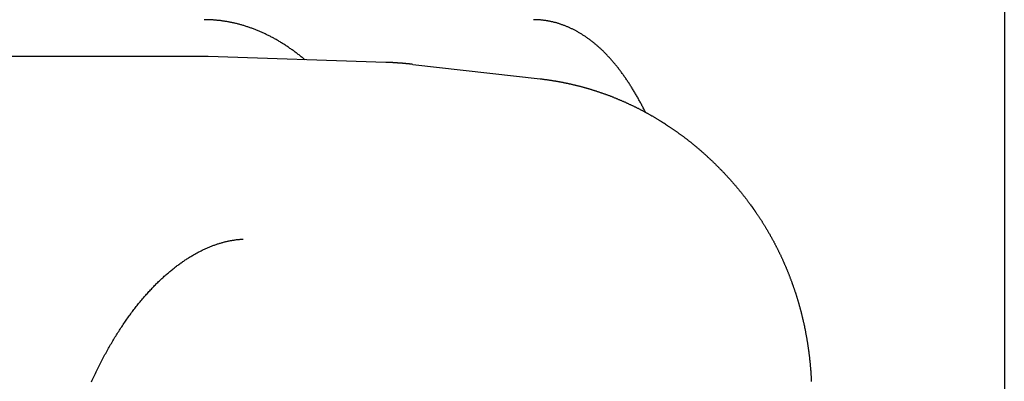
# Model space of a CAD drawing. Extents: x 987 to 2641, y 1244 to 2490.
# Tile 84 of 138: x 2627.66 to 2641.02, y 1765.51 to 1770.41. Entities that reach past the tile are written whole.
import ezdxf

# ---------------------------------------------------------------- set-up
doc = ezdxf.new("R2010")
doc.units = 0
doc.layers.add('KF_GRAVIS_8_REAR', color=7, linetype='CONTINUOUS')

# ---------------------------------------------------------------- blocks, each defined once
blk = doc.blocks.new('KF_GRAVIS_8_REAR')
at = {"layer": 'KF_GRAVIS_8_REAR'}
for p, q in [((127, -265.31219), (127, -434)), ((116.14632, -376), (102.53873, -376)), ((118.60862, -376.07931), (116.19989, -376.00087)), ((118.97413, -376.10599), (120.70333, -376.30256))]:
    blk.add_line(p, q, dxfattribs=at)
for points in [[(117.513, -376.044, 0), (117.503, -376.035, 0), (117.493, -376.027, 0), (117.483, -376.019, 0), (117.473, -376.011, 0), (117.463, -376.003, 0), (117.453, -375.995, 0), (117.443, -375.987, 0), (117.433, -375.979, 0), (117.423, -375.971, 0), (117.412, -375.963, 0), (117.402, -375.955, 0), (117.392, -375.948, 0), (117.382, -375.94, 0), (117.372, -375.933, 0), (117.362, -375.925, 0), (117.351, -375.918, 0), (117.341, -375.911, 0), (117.331, -375.903, 0), (117.321, -375.896, 0), (117.31, -375.889, 0), (117.3, -375.882, 0), (117.29, -375.875, 0), (117.28, -375.868, 0), (117.269, -375.861, 0), (117.259, -375.854, 0), (117.249, -375.847, 0), (117.238, -375.841, 0), (117.228, -375.834, 0), (117.218, -375.827, 0), (117.207, -375.821, 0), (117.197, -375.814, 0), (117.186, -375.808, 0), (117.176, -375.802, 0), (117.165, -375.795, 0), (117.155, -375.789, 0), (117.144, -375.783, 0), (117.134, -375.777, 0), (117.123, -375.771, 0), (117.113, -375.765, 0), (117.102, -375.759, 0), (117.092, -375.753, 0), (117.081, -375.748, 0), (117.071, -375.742, 0), (117.06, -375.736, 0), (117.05, -375.731, 0), (117.039, -375.725, 0), (117.028, -375.72, 0), (117.018, -375.715, 0), (117.007, -375.709, 0), (116.997, -375.704, 0), (116.986, -375.699, 0), (116.975, -375.694, 0), (116.965, -375.689, 0), (116.954, -375.684, 0), (116.943, -375.679, 0), (116.933, -375.674, 0), (116.922, -375.669, 0), (116.911, -375.665, 0), (116.9, -375.66, 0), (116.89, -375.655, 0), (116.879, -375.651, 0), (116.868, -375.646, 0), (116.857, -375.642, 0), (116.847, -375.638, 0), (116.836, -375.633, 0), (116.825, -375.629, 0), (116.814, -375.625, 0), (116.803, -375.621, 0), (116.793, -375.617, 0), (116.782, -375.613, 0), (116.771, -375.609, 0), (116.76, -375.605, 0), (116.749, -375.602, 0), (116.738, -375.598, 0), (116.728, -375.595, 0), (116.717, -375.591, 0), (116.706, -375.588, 0), (116.695, -375.584, 0), (116.684, -375.581, 0), (116.673, -375.578, 0), (116.662, -375.574, 0), (116.651, -375.571, 0), (116.641, -375.568, 0), (116.63, -375.565, 0), (116.619, -375.562, 0), (116.608, -375.559, 0), (116.597, -375.557, 0), (116.586, -375.554, 0), (116.575, -375.551, 0), (116.564, -375.549, 0), (116.553, -375.546, 0), (116.542, -375.544, 0), (116.531, -375.541, 0), (116.52, -375.539, 0), (116.509, -375.537, 0), (116.498, -375.535, 0), (116.487, -375.532, 0), (116.476, -375.53, 0), (116.465, -375.528, 0), (116.454, -375.526, 0), (116.443, -375.525, 0), (116.432, -375.523, 0), (116.421, -375.521, 0), (116.41, -375.519, 0), (116.399, -375.518, 0), (116.388, -375.516, 0), (116.377, -375.515, 0), (116.366, -375.513, 0), (116.355, -375.512, 0), (116.344, -375.511, 0), (116.333, -375.51, 0), (116.322, -375.509, 0), (116.311, -375.508, 0), (116.3, -375.507, 0), (116.289, -375.506, 0), (116.278, -375.505, 0), (116.267, -375.504, 0), (116.256, -375.503, 0), (116.245, -375.503, 0), (116.234, -375.502, 0), (116.223, -375.502, 0), (116.212, -375.501, 0), (116.201, -375.501, 0), (116.19, -375.501, 0), (116.178, -375.5, 0), (116.167, -375.5, 0), (116.156, -375.5, 0), (116.145, -375.5, 0)], [(122.133, -376.758, 0), (122.127, -376.745, 0), (122.121, -376.733, 0), (122.115, -376.721, 0), (122.108, -376.708, 0), (122.102, -376.696, 0), (122.096, -376.684, 0), (122.089, -376.672, 0), (122.083, -376.66, 0), (122.077, -376.648, 0), (122.07, -376.636, 0), (122.064, -376.624, 0), (122.057, -376.612, 0), (122.051, -376.6, 0), (122.044, -376.588, 0), (122.038, -376.577, 0), (122.031, -376.565, 0), (122.025, -376.553, 0), (122.018, -376.542, 0), (122.011, -376.53, 0), (122.005, -376.519, 0), (121.998, -376.507, 0), (121.991, -376.496, 0), (121.985, -376.485, 0), (121.978, -376.473, 0), (121.971, -376.462, 0), (121.964, -376.451, 0), (121.957, -376.44, 0), (121.951, -376.429, 0), (121.944, -376.418, 0), (121.937, -376.407, 0), (121.93, -376.396, 0), (121.923, -376.385, 0), (121.916, -376.374, 0), (121.909, -376.363, 0), (121.902, -376.353, 0), (121.895, -376.342, 0), (121.888, -376.331, 0), (121.881, -376.321, 0), (121.874, -376.31, 0), (121.866, -376.3, 0), (121.859, -376.29, 0), (121.852, -376.279, 0), (121.845, -376.269, 0), (121.838, -376.259, 0), (121.83, -376.249, 0), (121.823, -376.239, 0), (121.816, -376.229, 0), (121.809, -376.219, 0), (121.801, -376.209, 0), (121.794, -376.199, 0), (121.787, -376.189, 0), (121.779, -376.179, 0), (121.772, -376.17, 0), (121.764, -376.16, 0), (121.757, -376.151, 0), (121.749, -376.141, 0), (121.742, -376.132, 0), (121.734, -376.122, 0), (121.727, -376.113, 0), (121.719, -376.104, 0), (121.712, -376.095, 0), (121.704, -376.086, 0), (121.696, -376.077, 0), (121.689, -376.068, 0), (121.681, -376.059, 0), (121.673, -376.05, 0), (121.666, -376.041, 0), (121.658, -376.032, 0), (121.65, -376.024, 0), (121.643, -376.015, 0), (121.635, -376.007, 0), (121.627, -375.998, 0), (121.619, -375.99, 0), (121.611, -375.982, 0), (121.603, -375.973, 0), (121.596, -375.965, 0), (121.588, -375.957, 0), (121.58, -375.949, 0), (121.572, -375.941, 0), (121.564, -375.933, 0), (121.556, -375.925, 0), (121.548, -375.918, 0), (121.54, -375.91, 0), (121.532, -375.902, 0), (121.524, -375.895, 0), (121.516, -375.888, 0), (121.508, -375.88, 0), (121.5, -375.873, 0), (121.492, -375.866, 0), (121.483, -375.858, 0), (121.475, -375.851, 0), (121.467, -375.844, 0), (121.459, -375.837, 0), (121.451, -375.831, 0), (121.443, -375.824, 0), (121.434, -375.817, 0), (121.426, -375.81, 0), (121.418, -375.804, 0), (121.41, -375.797, 0), (121.401, -375.791, 0), (121.393, -375.784, 0), (121.385, -375.778, 0), (121.376, -375.772, 0), (121.368, -375.766, 0), (121.36, -375.76, 0), (121.351, -375.754, 0), (121.343, -375.748, 0), (121.334, -375.742, 0), (121.326, -375.736, 0), (121.318, -375.73, 0), (121.309, -375.725, 0), (121.301, -375.719, 0), (121.292, -375.713, 0), (121.284, -375.708, 0), (121.275, -375.703, 0), (121.267, -375.697, 0), (121.258, -375.692, 0), (121.25, -375.687, 0), (121.241, -375.682, 0), (121.233, -375.677, 0), (121.224, -375.672, 0), (121.216, -375.667, 0), (121.207, -375.662, 0), (121.198, -375.657, 0), (121.19, -375.653, 0), (121.181, -375.648, 0), (121.173, -375.643, 0), (121.164, -375.639, 0), (121.155, -375.635, 0), (121.147, -375.63, 0), (121.138, -375.626, 0), (121.13, -375.622, 0), (121.121, -375.618, 0), (121.112, -375.614, 0), (121.104, -375.61, 0), (121.095, -375.606, 0), (121.086, -375.602, 0), (121.077, -375.598, 0), (121.069, -375.595, 0), (121.06, -375.591, 0), (121.051, -375.587, 0), (121.043, -375.584, 0), (121.034, -375.581, 0), (121.025, -375.577, 0), (121.016, -375.574, 0), (121.008, -375.571, 0), (120.999, -375.568, 0), (120.99, -375.565, 0), (120.981, -375.562, 0), (120.973, -375.559, 0), (120.964, -375.556, 0), (120.955, -375.553, 0), (120.946, -375.55, 0), (120.938, -375.548, 0), (120.929, -375.545, 0), (120.92, -375.543, 0), (120.911, -375.54, 0), (120.902, -375.538, 0), (120.894, -375.536, 0), (120.885, -375.534, 0), (120.876, -375.531, 0), (120.867, -375.529, 0), (120.858, -375.527, 0), (120.85, -375.525, 0), (120.841, -375.524, 0), (120.832, -375.522, 0), (120.823, -375.52, 0), (120.814, -375.518, 0), (120.806, -375.517, 0), (120.797, -375.515, 0), (120.788, -375.514, 0), (120.779, -375.513, 0), (120.77, -375.511, 0), (120.762, -375.51, 0), (120.753, -375.509, 0), (120.744, -375.508, 0), (120.735, -375.507, 0), (120.726, -375.506, 0), (120.718, -375.505, 0), (120.709, -375.504, 0), (120.7, -375.503, 0), (120.691, -375.503, 0), (120.682, -375.502, 0), (120.674, -375.502, 0), (120.665, -375.501, 0), (120.656, -375.501, 0), (120.647, -375.501, 0), (120.639, -375.5, 0), (120.63, -375.5, 0), (120.621, -375.5, 0), (120.612, -375.5, 0)], [(116.2, -376.001, 0), (116.199, -376.001, 0), (116.199, -376.001, 0), (116.199, -376.001, 0), (116.198, -376.001, 0), (116.198, -376.001, 0), (116.197, -376.001, 0), (116.197, -376.001, 0), (116.197, -376.001, 0), (116.196, -376.001, 0), (116.196, -376.001, 0), (116.195, -376.001, 0), (116.195, -376.001, 0), (116.194, -376.001, 0), (116.194, -376.001, 0), (116.194, -376.001, 0), (116.193, -376.001, 0), (116.193, -376.001, 0), (116.192, -376.001, 0), (116.192, -376.001, 0), (116.192, -376.001, 0), (116.191, -376.001, 0), (116.191, -376.001, 0), (116.19, -376.001, 0), (116.19, -376.001, 0), (116.189, -376.001, 0), (116.189, -376.001, 0), (116.189, -376.001, 0), (116.188, -376.001, 0), (116.188, -376.001, 0), (116.187, -376.001, 0), (116.187, -376.001, 0), (116.186, -376, 0), (116.186, -376, 0), (116.186, -376, 0), (116.185, -376, 0), (116.185, -376, 0), (116.184, -376, 0), (116.184, -376, 0), (116.184, -376, 0), (116.183, -376, 0), (116.183, -376, 0), (116.182, -376, 0), (116.182, -376, 0), (116.181, -376, 0), (116.181, -376, 0), (116.181, -376, 0), (116.18, -376, 0), (116.18, -376, 0), (116.179, -376, 0), (116.179, -376, 0), (116.179, -376, 0), (116.178, -376, 0), (116.178, -376, 0), (116.177, -376, 0), (116.177, -376, 0), (116.176, -376, 0), (116.176, -376, 0), (116.176, -376, 0), (116.175, -376, 0), (116.175, -376, 0), (116.174, -376, 0), (116.174, -376, 0), (116.174, -376, 0), (116.173, -376, 0), (116.173, -376, 0), (116.172, -376, 0), (116.172, -376, 0), (116.171, -376, 0), (116.171, -376, 0), (116.171, -376, 0), (116.17, -376, 0), (116.17, -376, 0), (116.169, -376, 0), (116.169, -376, 0), (116.169, -376, 0), (116.168, -376, 0), (116.168, -376, 0), (116.167, -376, 0), (116.167, -376, 0), (116.166, -376, 0), (116.166, -376, 0), (116.166, -376, 0), (116.165, -376, 0), (116.165, -376, 0), (116.164, -376, 0), (116.164, -376, 0), (116.163, -376, 0), (116.163, -376, 0), (116.163, -376, 0), (116.162, -376, 0), (116.162, -376, 0), (116.161, -376, 0), (116.161, -376, 0), (116.161, -376, 0), (116.16, -376, 0), (116.16, -376, 0), (116.159, -376, 0), (116.159, -376, 0), (116.158, -376, 0), (116.158, -376, 0), (116.158, -376, 0), (116.157, -376, 0), (116.157, -376, 0), (116.156, -376, 0), (116.156, -376, 0), (116.156, -376, 0), (116.155, -376, 0), (116.155, -376, 0), (116.154, -376, 0), (116.154, -376, 0), (116.153, -376, 0), (116.153, -376, 0), (116.153, -376, 0), (116.152, -376, 0), (116.152, -376, 0), (116.151, -376, 0), (116.151, -376, 0), (116.151, -376, 0), (116.15, -376, 0), (116.15, -376, 0), (116.149, -376, 0), (116.149, -376, 0), (116.148, -376, 0), (116.148, -376, 0), (116.148, -376, 0), (116.147, -376, 0), (116.147, -376, 0), (116.146, -376, 0)], [(118.974, -376.106, 0), (118.971, -376.106, 0), (118.968, -376.105, 0), (118.966, -376.105, 0), (118.963, -376.105, 0), (118.96, -376.104, 0), (118.957, -376.104, 0), (118.954, -376.104, 0), (118.951, -376.103, 0), (118.949, -376.103, 0), (118.946, -376.103, 0), (118.943, -376.103, 0), (118.94, -376.102, 0), (118.937, -376.102, 0), (118.934, -376.102, 0), (118.931, -376.101, 0), (118.929, -376.101, 0), (118.926, -376.101, 0), (118.923, -376.1, 0), (118.92, -376.1, 0), (118.917, -376.1, 0), (118.914, -376.1, 0), (118.911, -376.099, 0), (118.909, -376.099, 0), (118.906, -376.099, 0), (118.903, -376.098, 0), (118.9, -376.098, 0), (118.897, -376.098, 0), (118.894, -376.098, 0), (118.892, -376.097, 0), (118.889, -376.097, 0), (118.886, -376.097, 0), (118.883, -376.097, 0), (118.88, -376.096, 0), (118.877, -376.096, 0), (118.874, -376.096, 0), (118.872, -376.096, 0), (118.869, -376.095, 0), (118.866, -376.095, 0), (118.863, -376.095, 0), (118.86, -376.094, 0), (118.857, -376.094, 0), (118.854, -376.094, 0), (118.852, -376.094, 0), (118.849, -376.093, 0), (118.846, -376.093, 0), (118.843, -376.093, 0), (118.84, -376.093, 0), (118.837, -376.093, 0), (118.834, -376.092, 0), (118.832, -376.092, 0), (118.829, -376.092, 0), (118.826, -376.092, 0), (118.823, -376.091, 0), (118.82, -376.091, 0), (118.817, -376.091, 0), (118.814, -376.091, 0), (118.812, -376.09, 0), (118.809, -376.09, 0), (118.806, -376.09, 0), (118.803, -376.09, 0), (118.8, -376.09, 0), (118.797, -376.089, 0), (118.794, -376.089, 0), (118.792, -376.089, 0), (118.789, -376.089, 0), (118.786, -376.089, 0), (118.783, -376.088, 0), (118.78, -376.088, 0), (118.777, -376.088, 0), (118.774, -376.088, 0), (118.772, -376.088, 0), (118.769, -376.087, 0), (118.766, -376.087, 0), (118.763, -376.087, 0), (118.76, -376.087, 0), (118.757, -376.087, 0), (118.754, -376.086, 0), (118.752, -376.086, 0), (118.749, -376.086, 0), (118.746, -376.086, 0), (118.743, -376.086, 0), (118.74, -376.086, 0), (118.737, -376.085, 0), (118.734, -376.085, 0), (118.732, -376.085, 0), (118.729, -376.085, 0), (118.726, -376.085, 0), (118.723, -376.084, 0), (118.72, -376.084, 0), (118.717, -376.084, 0), (118.714, -376.084, 0), (118.712, -376.084, 0), (118.709, -376.084, 0), (118.706, -376.084, 0), (118.703, -376.083, 0), (118.7, -376.083, 0), (118.697, -376.083, 0), (118.694, -376.083, 0), (118.692, -376.083, 0), (118.689, -376.083, 0), (118.686, -376.082, 0), (118.683, -376.082, 0), (118.68, -376.082, 0), (118.677, -376.082, 0), (118.674, -376.082, 0), (118.672, -376.082, 0), (118.669, -376.082, 0), (118.666, -376.082, 0), (118.663, -376.081, 0), (118.66, -376.081, 0), (118.657, -376.081, 0), (118.654, -376.081, 0), (118.652, -376.081, 0), (118.649, -376.081, 0), (118.646, -376.081, 0), (118.643, -376.081, 0), (118.64, -376.08, 0), (118.637, -376.08, 0), (118.634, -376.08, 0), (118.632, -376.08, 0), (118.629, -376.08, 0), (118.626, -376.08, 0), (118.623, -376.08, 0), (118.62, -376.08, 0), (118.617, -376.08, 0), (118.614, -376.08, 0), (118.611, -376.079, 0), (118.609, -376.079, 0)], [(120.703, -376.303, 0), (120.712, -376.304, 0), (120.72, -376.304, 0), (120.728, -376.305, 0), (120.737, -376.306, 0), (120.745, -376.308, 0), (120.753, -376.309, 0), (120.761, -376.31, 0), (120.77, -376.311, 0), (120.778, -376.312, 0), (120.786, -376.313, 0), (120.795, -376.314, 0), (120.803, -376.315, 0), (120.811, -376.316, 0), (120.819, -376.318, 0), (120.828, -376.319, 0), (120.836, -376.32, 0), (120.844, -376.321, 0), (120.852, -376.322, 0), (120.861, -376.324, 0), (120.869, -376.325, 0), (120.877, -376.326, 0), (120.886, -376.328, 0), (120.894, -376.329, 0), (120.902, -376.33, 0), (120.91, -376.332, 0), (120.918, -376.333, 0), (120.927, -376.335, 0), (120.935, -376.336, 0), (120.943, -376.338, 0), (120.951, -376.339, 0), (120.96, -376.341, 0), (120.968, -376.342, 0), (120.976, -376.344, 0), (120.984, -376.345, 0), (120.993, -376.347, 0), (121.001, -376.348, 0), (121.009, -376.35, 0), (121.017, -376.351, 0), (121.025, -376.353, 0), (121.034, -376.355, 0), (121.042, -376.356, 0), (121.05, -376.358, 0), (121.058, -376.36, 0), (121.066, -376.362, 0), (121.074, -376.363, 0), (121.083, -376.365, 0), (121.091, -376.367, 0), (121.099, -376.369, 0), (121.107, -376.37, 0), (121.115, -376.372, 0), (121.123, -376.374, 0), (121.132, -376.376, 0), (121.14, -376.378, 0), (121.148, -376.38, 0), (121.156, -376.382, 0), (121.164, -376.384, 0), (121.172, -376.386, 0), (121.18, -376.388, 0), (121.188, -376.39, 0), (121.197, -376.392, 0), (121.205, -376.394, 0), (121.213, -376.396, 0), (121.221, -376.398, 0), (121.229, -376.4, 0), (121.237, -376.402, 0), (121.245, -376.404, 0), (121.253, -376.406, 0), (121.261, -376.408, 0), (121.269, -376.41, 0), (121.277, -376.413, 0), (121.285, -376.415, 0), (121.294, -376.417, 0), (121.302, -376.419, 0), (121.31, -376.421, 0), (121.318, -376.424, 0), (121.326, -376.426, 0), (121.334, -376.428, 0), (121.342, -376.431, 0), (121.35, -376.433, 0), (121.358, -376.435, 0), (121.366, -376.438, 0), (121.374, -376.44, 0), (121.382, -376.442, 0), (121.39, -376.445, 0), (121.398, -376.447, 0), (121.406, -376.45, 0), (121.414, -376.452, 0), (121.422, -376.455, 0), (121.43, -376.457, 0), (121.438, -376.46, 0), (121.446, -376.462, 0), (121.454, -376.465, 0), (121.462, -376.467, 0), (121.469, -376.47, 0), (121.477, -376.473, 0), (121.485, -376.475, 0), (121.493, -376.478, 0), (121.501, -376.481, 0), (121.509, -376.483, 0), (121.517, -376.486, 0), (121.525, -376.489, 0), (121.533, -376.491, 0), (121.541, -376.494, 0), (121.549, -376.497, 0), (121.556, -376.5, 0), (121.564, -376.502, 0), (121.572, -376.505, 0), (121.58, -376.508, 0), (121.588, -376.511, 0), (121.596, -376.514, 0), (121.604, -376.517, 0), (121.611, -376.52, 0), (121.619, -376.522, 0), (121.627, -376.525, 0), (121.635, -376.528, 0), (121.643, -376.531, 0), (121.651, -376.534, 0), (121.658, -376.537, 0), (121.666, -376.54, 0), (121.674, -376.543, 0), (121.682, -376.546, 0), (121.689, -376.549, 0), (121.697, -376.552, 0), (121.705, -376.555, 0), (121.713, -376.559, 0), (121.72, -376.562, 0), (121.728, -376.565, 0), (121.736, -376.568, 0), (121.744, -376.571, 0), (121.751, -376.574, 0), (121.759, -376.578, 0), (121.767, -376.581, 0), (121.774, -376.584, 0), (121.782, -376.587, 0), (121.79, -376.591, 0), (121.798, -376.594, 0), (121.805, -376.597, 0), (121.813, -376.6, 0), (121.82, -376.604, 0), (121.828, -376.607, 0), (121.836, -376.61, 0), (121.843, -376.614, 0), (121.851, -376.617, 0), (121.859, -376.621, 0), (121.866, -376.624, 0), (121.874, -376.628, 0), (121.881, -376.631, 0), (121.889, -376.634, 0), (121.897, -376.638, 0), (121.904, -376.641, 0), (121.912, -376.645, 0), (121.919, -376.649, 0), (121.927, -376.652, 0), (121.934, -376.656, 0), (121.942, -376.659, 0), (121.95, -376.663, 0), (121.957, -376.666, 0), (121.965, -376.67, 0), (121.972, -376.674, 0), (121.98, -376.677, 0), (121.987, -376.681, 0), (121.995, -376.685, 0), (122.002, -376.688, 0), (122.009, -376.692, 0), (122.017, -376.696, 0), (122.024, -376.7, 0), (122.032, -376.703, 0), (122.039, -376.707, 0), (122.047, -376.711, 0), (122.054, -376.715, 0), (122.062, -376.719, 0), (122.069, -376.723, 0), (122.076, -376.726, 0), (122.084, -376.73, 0), (122.091, -376.734, 0), (122.098, -376.738, 0), (122.106, -376.742, 0), (122.113, -376.746, 0), (122.121, -376.75, 0), (122.128, -376.754, 0), (122.135, -376.758, 0), (122.143, -376.762, 0), (122.15, -376.766, 0), (122.157, -376.77, 0), (122.164, -376.774, 0), (122.172, -376.778, 0), (122.179, -376.782, 0), (122.186, -376.786, 0), (122.194, -376.79, 0), (122.201, -376.794, 0), (122.208, -376.798, 0), (122.215, -376.803, 0), (122.223, -376.807, 0), (122.23, -376.811, 0), (122.237, -376.815, 0), (122.244, -376.819, 0), (122.251, -376.824, 0), (122.259, -376.828, 0), (122.266, -376.832, 0), (122.273, -376.836, 0), (122.28, -376.841, 0), (122.287, -376.845, 0), (122.294, -376.849, 0), (122.302, -376.854, 0), (122.309, -376.858, 0), (122.316, -376.862, 0), (122.323, -376.867, 0), (122.33, -376.871, 0), (122.337, -376.875, 0), (122.344, -376.88, 0), (122.351, -376.884, 0), (122.358, -376.889, 0), (122.365, -376.893, 0), (122.372, -376.898, 0), (122.379, -376.902, 0), (122.386, -376.906, 0), (122.394, -376.911, 0), (122.401, -376.916, 0), (122.408, -376.92, 0), (122.415, -376.925, 0), (122.422, -376.929, 0), (122.428, -376.934, 0), (122.435, -376.938, 0), (122.442, -376.943, 0), (122.449, -376.948, 0), (122.456, -376.952, 0), (122.463, -376.957, 0), (122.47, -376.961, 0), (122.477, -376.966, 0), (122.484, -376.971, 0), (122.491, -376.976, 0), (122.498, -376.98, 0), (122.505, -376.985, 0), (122.511, -376.99, 0), (122.518, -376.994, 0), (122.525, -376.999, 0), (122.532, -377.004, 0), (122.539, -377.009, 0), (122.546, -377.014, 0), (122.552, -377.018, 0), (122.559, -377.023, 0), (122.566, -377.028, 0), (122.573, -377.033, 0), (122.58, -377.038, 0), (122.586, -377.043, 0), (122.593, -377.048, 0), (122.6, -377.053, 0), (122.607, -377.058, 0), (122.613, -377.062, 0), (122.62, -377.067, 0), (122.627, -377.072, 0), (122.633, -377.077, 0), (122.64, -377.082, 0), (122.647, -377.087, 0), (122.653, -377.092, 0), (122.66, -377.097, 0), (122.667, -377.102, 0), (122.673, -377.108, 0), (122.68, -377.113, 0), (122.687, -377.118, 0), (122.693, -377.123, 0), (122.7, -377.128, 0), (122.706, -377.133, 0), (122.713, -377.138, 0), (122.719, -377.143, 0), (122.726, -377.148, 0), (122.733, -377.154, 0), (122.739, -377.159, 0), (122.746, -377.164, 0), (122.752, -377.169, 0), (122.759, -377.175, 0), (122.765, -377.18, 0), (122.772, -377.185, 0), (122.778, -377.19, 0), (122.785, -377.196, 0), (122.791, -377.201, 0), (122.797, -377.206, 0), (122.804, -377.211, 0), (122.81, -377.217, 0), (122.817, -377.222, 0), (122.823, -377.227, 0), (122.829, -377.233, 0), (122.836, -377.238, 0), (122.842, -377.244, 0), (122.849, -377.249, 0), (122.855, -377.254, 0), (122.861, -377.26, 0), (122.868, -377.265, 0), (122.874, -377.271, 0), (122.88, -377.276, 0), (122.887, -377.282, 0), (122.893, -377.287, 0), (122.899, -377.293, 0), (122.905, -377.298, 0), (122.912, -377.304, 0), (122.918, -377.309, 0), (122.924, -377.315, 0), (122.93, -377.32, 0), (122.937, -377.326, 0), (122.943, -377.331, 0), (122.949, -377.337, 0), (122.955, -377.343, 0), (122.961, -377.348, 0), (122.967, -377.354, 0), (122.974, -377.36, 0), (122.98, -377.365, 0), (122.986, -377.371, 0), (122.992, -377.377, 0), (122.998, -377.382, 0), (123.004, -377.388, 0), (123.01, -377.394, 0), (123.016, -377.399, 0), (123.022, -377.405, 0), (123.029, -377.411, 0), (123.035, -377.417, 0), (123.041, -377.422, 0), (123.047, -377.428, 0), (123.053, -377.434, 0), (123.059, -377.44, 0), (123.065, -377.446, 0), (123.071, -377.451, 0), (123.077, -377.457, 0), (123.083, -377.463, 0), (123.088, -377.469, 0), (123.094, -377.475, 0), (123.1, -377.481, 0), (123.106, -377.487, 0), (123.112, -377.493, 0), (123.118, -377.498, 0), (123.124, -377.504, 0), (123.13, -377.51, 0), (123.136, -377.516, 0), (123.142, -377.522, 0), (123.147, -377.528, 0), (123.153, -377.534, 0), (123.159, -377.54, 0), (123.165, -377.546, 0), (123.171, -377.552, 0), (123.176, -377.558, 0), (123.182, -377.564, 0), (123.188, -377.57, 0), (123.194, -377.576, 0), (123.199, -377.582, 0), (123.205, -377.588, 0), (123.211, -377.595, 0), (123.217, -377.601, 0), (123.222, -377.607, 0), (123.228, -377.613, 0), (123.234, -377.619, 0), (123.239, -377.625, 0), (123.245, -377.631, 0), (123.251, -377.637, 0), (123.256, -377.644, 0), (123.262, -377.65, 0), (123.267, -377.656, 0), (123.273, -377.662, 0), (123.279, -377.668, 0), (123.284, -377.675, 0), (123.29, -377.681, 0), (123.295, -377.687, 0), (123.301, -377.693, 0), (123.306, -377.7, 0), (123.312, -377.706, 0), (123.317, -377.712, 0), (123.323, -377.719, 0), (123.328, -377.725, 0), (123.334, -377.731, 0), (123.339, -377.738, 0), (123.345, -377.744, 0), (123.35, -377.75, 0), (123.356, -377.757, 0), (123.361, -377.763, 0), (123.367, -377.769, 0), (123.372, -377.776, 0), (123.377, -377.782, 0), (123.383, -377.789, 0), (123.388, -377.795, 0), (123.393, -377.801, 0), (123.399, -377.808, 0), (123.404, -377.814, 0), (123.409, -377.821, 0), (123.415, -377.827, 0), (123.42, -377.834, 0)], [(123.42, -377.834, 0), (123.425, -377.84, 0), (123.43, -377.846, 0), (123.435, -377.852, 0), (123.44, -377.858, 0), (123.445, -377.864, 0), (123.449, -377.87, 0), (123.454, -377.876, 0), (123.459, -377.883, 0), (123.464, -377.889, 0), (123.469, -377.895, 0), (123.474, -377.901, 0), (123.479, -377.907, 0), (123.483, -377.913, 0), (123.488, -377.92, 0), (123.493, -377.926, 0), (123.498, -377.932, 0), (123.502, -377.938, 0), (123.507, -377.944, 0), (123.512, -377.951, 0), (123.517, -377.957, 0), (123.521, -377.963, 0), (123.526, -377.97, 0), (123.531, -377.976, 0), (123.536, -377.982, 0), (123.54, -377.988, 0), (123.545, -377.995, 0), (123.549, -378.001, 0), (123.554, -378.007, 0), (123.559, -378.014, 0), (123.563, -378.02, 0), (123.568, -378.026, 0), (123.573, -378.033, 0), (123.577, -378.039, 0), (123.582, -378.045, 0), (123.586, -378.052, 0), (123.591, -378.058, 0), (123.595, -378.065, 0), (123.6, -378.071, 0), (123.604, -378.077, 0), (123.609, -378.084, 0), (123.613, -378.09, 0), (123.618, -378.097, 0), (123.622, -378.103, 0), (123.627, -378.11, 0), (123.631, -378.116, 0), (123.635, -378.123, 0), (123.64, -378.129, 0), (123.644, -378.136, 0), (123.649, -378.142, 0), (123.653, -378.149, 0), (123.657, -378.155, 0), (123.662, -378.162, 0), (123.666, -378.168, 0), (123.67, -378.175, 0), (123.675, -378.181, 0), (123.679, -378.188, 0), (123.683, -378.194, 0), (123.688, -378.201, 0), (123.692, -378.207, 0), (123.696, -378.214, 0), (123.7, -378.221, 0), (123.705, -378.227, 0), (123.709, -378.234, 0), (123.713, -378.24, 0), (123.717, -378.247, 0), (123.721, -378.254, 0), (123.725, -378.26, 0), (123.73, -378.267, 0), (123.734, -378.274, 0), (123.738, -378.28, 0), (123.742, -378.287, 0), (123.746, -378.294, 0), (123.75, -378.3, 0), (123.754, -378.307, 0), (123.758, -378.314, 0), (123.762, -378.321, 0), (123.766, -378.327, 0), (123.77, -378.334, 0), (123.774, -378.341, 0), (123.778, -378.347, 0), (123.782, -378.354, 0), (123.786, -378.361, 0), (123.79, -378.368, 0), (123.794, -378.374, 0), (123.798, -378.381, 0), (123.802, -378.388, 0), (123.806, -378.395, 0), (123.81, -378.402, 0), (123.814, -378.408, 0), (123.818, -378.415, 0), (123.822, -378.422, 0), (123.825, -378.429, 0), (123.829, -378.436, 0), (123.833, -378.443, 0), (123.837, -378.449, 0), (123.841, -378.456, 0), (123.844, -378.463, 0), (123.848, -378.47, 0), (123.852, -378.477, 0), (123.856, -378.484, 0), (123.86, -378.491, 0), (123.863, -378.498, 0), (123.867, -378.504, 0), (123.871, -378.511, 0), (123.874, -378.518, 0), (123.878, -378.525, 0), (123.882, -378.532, 0), (123.885, -378.539, 0), (123.889, -378.546, 0), (123.893, -378.553, 0), (123.896, -378.56, 0), (123.9, -378.567, 0), (123.903, -378.574, 0), (123.907, -378.581, 0), (123.91, -378.588, 0), (123.914, -378.595, 0), (123.918, -378.602, 0), (123.921, -378.609, 0), (123.925, -378.616, 0), (123.928, -378.623, 0), (123.932, -378.63, 0), (123.935, -378.637, 0), (123.938, -378.644, 0), (123.942, -378.651, 0), (123.945, -378.658, 0), (123.949, -378.665, 0), (123.952, -378.672, 0), (123.955, -378.679, 0), (123.959, -378.686, 0), (123.962, -378.693, 0), (123.966, -378.701, 0), (123.969, -378.708, 0), (123.972, -378.715, 0), (123.976, -378.722, 0), (123.979, -378.729, 0), (123.982, -378.736, 0), (123.985, -378.743, 0), (123.989, -378.75, 0), (123.992, -378.757, 0), (123.995, -378.765, 0), (123.998, -378.772, 0), (124.002, -378.779, 0), (124.005, -378.786, 0), (124.008, -378.793, 0), (124.011, -378.8, 0), (124.014, -378.808, 0), (124.017, -378.815, 0), (124.02, -378.822, 0), (124.024, -378.829, 0), (124.027, -378.836, 0), (124.03, -378.844, 0), (124.033, -378.851, 0), (124.036, -378.858, 0), (124.039, -378.865, 0), (124.042, -378.872, 0), (124.045, -378.88, 0), (124.048, -378.887, 0), (124.051, -378.894, 0), (124.054, -378.901, 0), (124.057, -378.909, 0), (124.06, -378.916, 0), (124.063, -378.923, 0), (124.066, -378.93, 0), (124.069, -378.938, 0), (124.072, -378.945, 0), (124.075, -378.952, 0), (124.077, -378.96, 0), (124.08, -378.967, 0), (124.083, -378.974, 0), (124.086, -378.981, 0), (124.089, -378.989, 0), (124.092, -378.996, 0), (124.094, -379.003, 0), (124.097, -379.011, 0), (124.1, -379.018, 0), (124.103, -379.025, 0), (124.105, -379.033, 0), (124.108, -379.04, 0), (124.111, -379.047, 0), (124.114, -379.055, 0), (124.116, -379.062, 0), (124.119, -379.07, 0), (124.122, -379.077, 0), (124.124, -379.084, 0), (124.127, -379.092, 0), (124.129, -379.099, 0), (124.132, -379.106, 0), (124.135, -379.114, 0), (124.137, -379.121, 0), (124.14, -379.129, 0), (124.142, -379.136, 0), (124.145, -379.144, 0), (124.147, -379.151, 0), (124.15, -379.158, 0), (124.153, -379.166, 0), (124.155, -379.173, 0), (124.157, -379.181, 0), (124.16, -379.188, 0), (124.162, -379.196, 0), (124.165, -379.203, 0), (124.167, -379.21, 0), (124.17, -379.218, 0), (124.172, -379.225, 0), (124.174, -379.233, 0), (124.177, -379.24, 0), (124.179, -379.248, 0), (124.182, -379.255, 0), (124.184, -379.263, 0), (124.186, -379.27, 0), (124.188, -379.278, 0), (124.191, -379.285, 0), (124.193, -379.293, 0), (124.195, -379.3, 0), (124.198, -379.308, 0), (124.2, -379.315, 0), (124.202, -379.323, 0), (124.204, -379.33, 0), (124.206, -379.338, 0), (124.209, -379.345, 0), (124.211, -379.353, 0), (124.213, -379.361, 0), (124.215, -379.368, 0), (124.217, -379.376, 0), (124.219, -379.383, 0), (124.221, -379.391, 0), (124.224, -379.398, 0), (124.226, -379.406, 0), (124.228, -379.413, 0), (124.23, -379.421, 0), (124.232, -379.429, 0), (124.234, -379.436, 0), (124.236, -379.444, 0), (124.238, -379.451, 0), (124.24, -379.459, 0), (124.242, -379.466, 0), (124.244, -379.474, 0), (124.246, -379.482, 0), (124.248, -379.489, 0), (124.249, -379.497, 0), (124.251, -379.505, 0), (124.253, -379.512, 0), (124.255, -379.52, 0), (124.257, -379.527, 0), (124.259, -379.535, 0), (124.261, -379.543, 0), (124.262, -379.55, 0), (124.264, -379.558, 0), (124.266, -379.566, 0), (124.268, -379.573, 0), (124.27, -379.581, 0), (124.271, -379.588, 0), (124.273, -379.596, 0), (124.275, -379.604, 0), (124.277, -379.611, 0), (124.278, -379.619, 0), (124.28, -379.627, 0), (124.282, -379.634, 0), (124.283, -379.642, 0), (124.285, -379.65, 0), (124.287, -379.657, 0), (124.288, -379.665, 0), (124.29, -379.673, 0), (124.291, -379.68, 0), (124.293, -379.688, 0), (124.295, -379.696, 0), (124.296, -379.704, 0), (124.298, -379.711, 0), (124.299, -379.719, 0), (124.301, -379.727, 0), (124.302, -379.734, 0), (124.304, -379.742, 0), (124.305, -379.75, 0), (124.307, -379.757, 0), (124.308, -379.765, 0), (124.309, -379.773, 0), (124.311, -379.781, 0), (124.312, -379.788, 0), (124.314, -379.796, 0), (124.315, -379.804, 0), (124.316, -379.811, 0), (124.318, -379.819, 0), (124.319, -379.827, 0), (124.32, -379.835, 0), (124.322, -379.842, 0), (124.323, -379.85, 0), (124.324, -379.858, 0), (124.326, -379.866, 0), (124.327, -379.873, 0), (124.328, -379.881, 0), (124.329, -379.889, 0), (124.331, -379.897, 0), (124.332, -379.904, 0), (124.333, -379.912, 0), (124.334, -379.92, 0), (124.335, -379.928, 0), (124.336, -379.935, 0), (124.338, -379.943, 0), (124.339, -379.951, 0), (124.34, -379.959, 0), (124.341, -379.967, 0), (124.342, -379.974, 0), (124.343, -379.982, 0), (124.344, -379.99, 0), (124.345, -379.998, 0), (124.346, -380.005, 0), (124.347, -380.013, 0), (124.348, -380.021, 0), (124.349, -380.029, 0), (124.35, -380.037, 0), (124.351, -380.044, 0), (124.352, -380.052, 0), (124.353, -380.06, 0), (124.354, -380.068, 0), (124.355, -380.076, 0), (124.356, -380.083, 0), (124.357, -380.091, 0), (124.358, -380.099, 0), (124.358, -380.107, 0), (124.359, -380.115, 0), (124.36, -380.122, 0), (124.361, -380.13, 0), (124.362, -380.138, 0), (124.363, -380.146, 0), (124.363, -380.154, 0), (124.364, -380.162, 0), (124.365, -380.169, 0), (124.366, -380.177, 0), (124.366, -380.185, 0), (124.367, -380.193, 0), (124.368, -380.201, 0), (124.368, -380.208, 0), (124.369, -380.216, 0), (124.37, -380.224, 0), (124.37, -380.232, 0), (124.371, -380.24, 0), (124.372, -380.248, 0), (124.372, -380.255, 0), (124.373, -380.263, 0), (124.373, -380.271, 0), (124.374, -380.279, 0), (124.375, -380.287, 0), (124.375, -380.295, 0), (124.376, -380.302, 0), (124.376, -380.31, 0), (124.377, -380.318, 0), (124.377, -380.326, 0), (124.378, -380.334, 0), (124.378, -380.342, 0), (124.379, -380.35, 0), (124.379, -380.357, 0), (124.379, -380.365, 0), (124.38, -380.373, 0), (124.38, -380.381, 0), (124.381, -380.389, 0), (124.381, -380.397, 0), (124.381, -380.405, 0), (124.382, -380.412, 0)], [(114.618, -380.413, 0), (114.627, -380.394, 0), (114.636, -380.375, 0), (114.645, -380.356, 0), (114.653, -380.337, 0), (114.662, -380.318, 0), (114.671, -380.3, 0), (114.68, -380.281, 0), (114.689, -380.262, 0), (114.698, -380.244, 0), (114.707, -380.226, 0), (114.716, -380.207, 0), (114.726, -380.189, 0), (114.735, -380.171, 0), (114.744, -380.153, 0), (114.753, -380.135, 0), (114.763, -380.117, 0), (114.772, -380.099, 0), (114.781, -380.081, 0), (114.791, -380.064, 0), (114.8, -380.046, 0), (114.81, -380.029, 0), (114.819, -380.012, 0), (114.829, -379.994, 0), (114.839, -379.977, 0), (114.848, -379.96, 0), (114.858, -379.943, 0), (114.868, -379.926, 0), (114.877, -379.909, 0), (114.887, -379.893, 0), (114.897, -379.876, 0), (114.907, -379.859, 0), (114.917, -379.843, 0), (114.927, -379.827, 0), (114.936, -379.81, 0), (114.946, -379.794, 0), (114.956, -379.778, 0), (114.966, -379.762, 0), (114.976, -379.746, 0), (114.987, -379.73, 0), (114.997, -379.715, 0), (115.007, -379.699, 0), (115.017, -379.684, 0), (115.027, -379.668, 0), (115.037, -379.653, 0), (115.048, -379.638, 0), (115.058, -379.622, 0), (115.068, -379.607, 0), (115.078, -379.592, 0), (115.089, -379.578, 0), (115.099, -379.563, 0), (115.11, -379.548, 0), (115.12, -379.534, 0), (115.13, -379.519, 0), (115.141, -379.505, 0), (115.151, -379.491, 0), (115.162, -379.476, 0), (115.172, -379.462, 0), (115.183, -379.448, 0), (115.193, -379.434, 0), (115.204, -379.421, 0), (115.215, -379.407, 0), (115.225, -379.393, 0), (115.236, -379.38, 0), (115.246, -379.367, 0), (115.257, -379.353, 0), (115.268, -379.34, 0), (115.279, -379.327, 0), (115.289, -379.314, 0), (115.3, -379.301, 0), (115.311, -379.288, 0), (115.322, -379.276, 0), (115.332, -379.263, 0), (115.343, -379.251, 0), (115.354, -379.238, 0), (115.365, -379.226, 0), (115.376, -379.214, 0), (115.386, -379.202, 0), (115.397, -379.19, 0), (115.408, -379.178, 0), (115.419, -379.166, 0), (115.43, -379.155, 0), (115.441, -379.143, 0), (115.452, -379.132, 0), (115.463, -379.12, 0), (115.474, -379.109, 0), (115.484, -379.098, 0), (115.495, -379.087, 0), (115.506, -379.076, 0), (115.517, -379.065, 0), (115.528, -379.055, 0), (115.539, -379.044, 0), (115.55, -379.034, 0), (115.561, -379.023, 0), (115.572, -379.013, 0), (115.583, -379.003, 0), (115.594, -378.993, 0), (115.605, -378.983, 0), (115.616, -378.973, 0), (115.627, -378.963, 0), (115.638, -378.954, 0), (115.649, -378.944, 0), (115.66, -378.935, 0), (115.671, -378.925, 0), (115.682, -378.916, 0), (115.693, -378.907, 0), (115.704, -378.898, 0), (115.715, -378.889, 0), (115.726, -378.88, 0), (115.737, -378.872, 0), (115.748, -378.863, 0), (115.759, -378.855, 0), (115.77, -378.846, 0), (115.781, -378.838, 0), (115.792, -378.83, 0), (115.803, -378.821, 0), (115.814, -378.813, 0), (115.825, -378.806, 0), (115.835, -378.798, 0), (115.846, -378.79, 0), (115.857, -378.782, 0), (115.868, -378.775, 0), (115.879, -378.768, 0), (115.89, -378.76, 0), (115.901, -378.753, 0), (115.912, -378.746, 0), (115.923, -378.739, 0), (115.934, -378.732, 0), (115.945, -378.725, 0), (115.955, -378.719, 0), (115.966, -378.712, 0), (115.977, -378.705, 0), (115.988, -378.699, 0), (115.999, -378.693, 0), (116.01, -378.686, 0), (116.02, -378.68, 0), (116.031, -378.674, 0), (116.042, -378.668, 0), (116.053, -378.663, 0), (116.063, -378.657, 0), (116.074, -378.651, 0), (116.085, -378.646, 0), (116.096, -378.64, 0), (116.106, -378.635, 0), (116.117, -378.63, 0), (116.128, -378.624, 0), (116.138, -378.619, 0), (116.149, -378.614, 0), (116.16, -378.609, 0), (116.17, -378.605, 0), (116.181, -378.6, 0), (116.191, -378.595, 0), (116.202, -378.591, 0), (116.212, -378.587, 0), (116.223, -378.582, 0), (116.233, -378.578, 0), (116.244, -378.574, 0), (116.254, -378.57, 0), (116.265, -378.566, 0), (116.275, -378.562, 0), (116.286, -378.558, 0), (116.296, -378.555, 0), (116.307, -378.551, 0), (116.317, -378.547, 0), (116.327, -378.544, 0), (116.338, -378.541, 0), (116.348, -378.537, 0), (116.358, -378.534, 0), (116.369, -378.531, 0), (116.379, -378.528, 0), (116.389, -378.525, 0), (116.399, -378.522, 0), (116.41, -378.52, 0), (116.42, -378.517, 0), (116.43, -378.514, 0), (116.44, -378.512, 0), (116.451, -378.509, 0), (116.461, -378.507, 0), (116.471, -378.505, 0), (116.481, -378.503, 0), (116.491, -378.501, 0), (116.502, -378.499, 0), (116.512, -378.497, 0), (116.522, -378.495, 0), (116.532, -378.493, 0), (116.542, -378.491, 0), (116.552, -378.49, 0), (116.562, -378.488, 0), (116.572, -378.487, 0), (116.583, -378.485, 0), (116.593, -378.484, 0), (116.603, -378.483, 0), (116.613, -378.482, 0), (116.623, -378.481, 0), (116.633, -378.48, 0), (116.643, -378.479, 0), (116.653, -378.478, 0), (116.663, -378.477, 0), (116.673, -378.477, 0)]]:
    blk.add_polyline3d(points, dxfattribs=at)

msp = doc.modelspace()

# ---------------------------------------------------------------- block references
at = {"layer": 'KF_GRAVIS_8_REAR'}
msp.add_blockref('KF_GRAVIS_8_REAR', (2514.017, 2145.913), dxfattribs=at)

doc.saveas('drawing.dxf')
